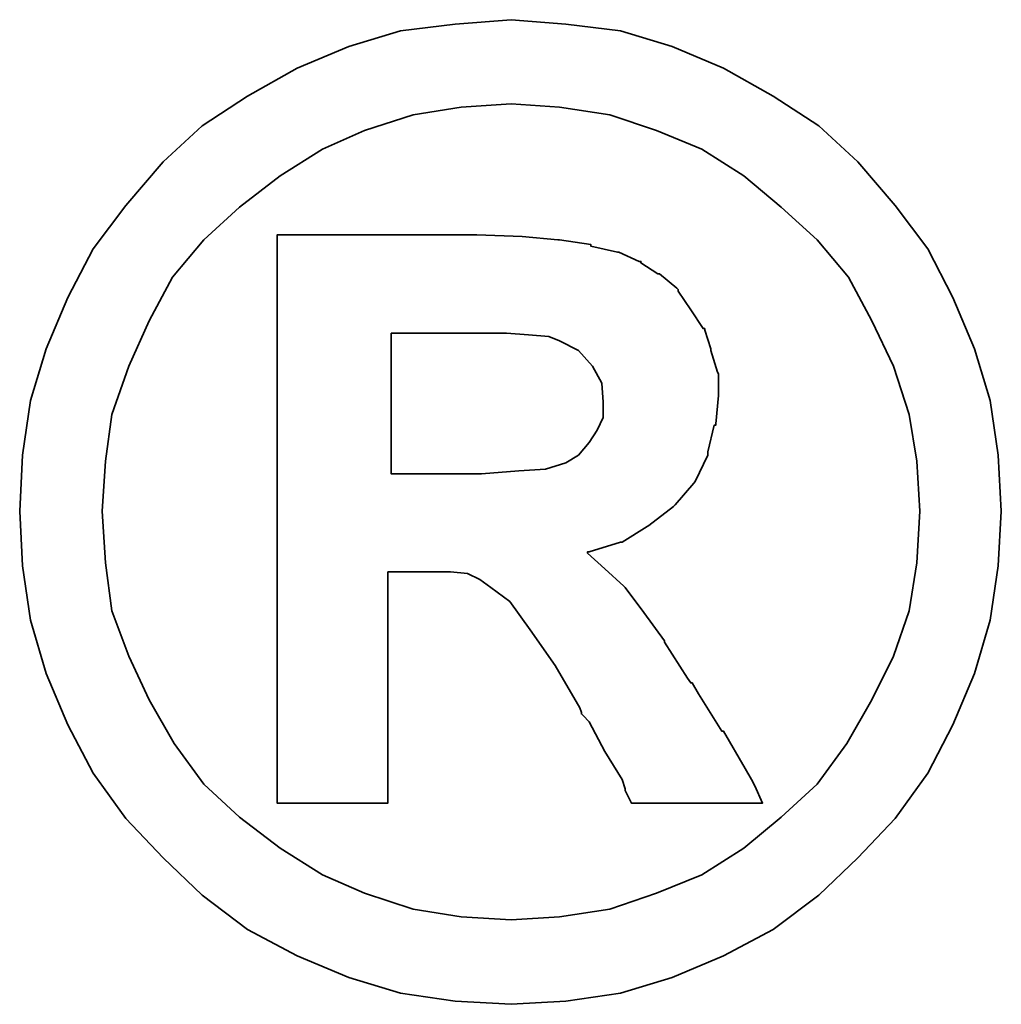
# Model space of a CAD drawing. Header units: inches. Extents: x 3 to 3407, y -1160 to 533.
# Tile 46 of 48: x 505.38 to 508.92, y 364.94 to 368.49. Entities that reach past the tile are written whole.
import ezdxf

# ---------------------------------------------------------------- set-up
doc = ezdxf.new("R2010")
doc.units = ezdxf.units.IN
doc.layers.add('DIM', color=4, linetype='Continuous')
doc.layers.add('layer 1', color=7, linetype='Continuous')

# ---------------------------------------------------------------- blocks, each defined once
blk = doc.blocks.new('TBI MOTION logo(完整正式版)')
at = {"layer": 'layer 1', "color": 22, "lineweight": 35}
for points, knots in [([(81.20634, 4.98624), (81.20634, 4.98624), (81.18649, 5.32862), (81.18649, 5.32862), (81.18649, 5.32862), (81.18649, 5.32862), (81.13886, 5.66206), (81.13886, 5.66206), (81.13886, 5.66206), (81.13886, 5.66206), (81.04359, 5.97764), (81.04359, 5.97764), (81.04359, 5.97764), (81.04359, 5.97764), (80.91061, 6.29124), (80.91061, 6.29124), (80.91061, 6.29124), (80.91061, 6.29124), (80.75778, 6.58697), (80.75778, 6.58697), (80.75778, 6.58697), (80.75778, 6.58697), (80.5593, 6.85294), (80.5593, 6.85294), (80.5593, 6.85294), (80.5593, 6.85294), (80.33105, 7.1189), (80.33105, 7.1189), (80.33105, 7.1189), (80.33105, 7.1189), (80.09287, 7.33921), (80.09287, 7.33921), (80.09287, 7.33921), (80.09287, 7.33921), (79.815, 7.51982), (79.815, 7.51982), (79.815, 7.51982), (79.815, 7.51982), (79.51133, 7.69051), (79.51133, 7.69051), (79.51133, 7.69051), (79.51133, 7.69051), (79.19773, 7.8235), (79.19773, 7.8235), (79.19773, 7.8235), (79.19773, 7.8235), (78.88215, 7.91877), (78.88215, 7.91877), (78.88215, 7.91877), (78.88215, 7.91877), (78.54871, 7.95846), (78.54871, 7.95846), (78.54871, 7.95846), (78.54871, 7.95846), (78.21526, 7.98625), (78.21526, 7.98625), (78.21526, 7.98625), (78.21526, 7.98625), (77.87388, 7.95846), (77.87388, 7.95846), (77.87388, 7.95846), (77.87388, 7.95846), (77.54044, 7.91877), (77.54044, 7.91877), (77.54044, 7.91877), (77.54044, 7.91877), (77.22485, 7.8235), (77.22485, 7.8235), (77.22485, 7.8235), (77.22485, 7.8235), (76.91027, 7.69051), (76.91027, 7.69051), (76.91027, 7.69051), (76.91027, 7.69051), (76.6056, 7.51982), (76.6056, 7.51982), (76.6056, 7.51982), (76.6056, 7.51982), (76.32972, 7.33921), (76.32972, 7.33921), (76.32972, 7.33921), (76.32972, 7.33921), (76.09154, 7.1189), (76.09154, 7.1189), (76.09154, 7.1189), (76.09154, 7.1189), (75.86329, 6.85294), (75.86329, 6.85294), (75.86329, 6.85294), (75.86329, 6.85294), (75.66382, 6.58697), (75.66382, 6.58697), (75.66382, 6.58697), (75.66382, 6.58697), (75.51099, 6.29124), (75.51099, 6.29124), (75.51099, 6.29124), (75.51099, 6.29124), (75.37702, 5.97764), (75.37702, 5.97764), (75.37702, 5.97764), (75.37702, 5.97764), (75.28175, 5.66206), (75.28175, 5.66206), (75.28175, 5.66206), (75.28175, 5.66206), (75.23411, 5.32862), (75.23411, 5.32862), (75.23411, 5.32862), (75.23411, 5.32862), (75.21625, 4.98624), (75.21625, 4.98624), (75.21625, 4.98624), (75.21625, 4.98624), (75.23411, 4.6528), (75.23411, 4.6528), (75.23411, 4.6528), (75.23411, 4.6528), (75.28175, 4.32035), (75.28175, 4.32035), (75.28175, 4.32035), (75.28175, 4.32035), (75.37702, 3.99583), (75.37702, 3.99583), (75.37702, 3.99583), (75.37702, 3.99583), (75.51099, 3.68224), (75.51099, 3.68224), (75.51099, 3.68224), (75.51099, 3.68224), (75.66382, 3.38749), (75.66382, 3.38749), (75.66382, 3.38749), (75.66382, 3.38749), (75.86329, 3.10963), (75.86329, 3.10963), (75.86329, 3.10963), (75.86329, 3.10963), (76.09154, 2.87145), (76.09154, 2.87145), (76.09154, 2.87145), (76.09154, 2.87145), (76.32972, 2.6432), (76.32972, 2.6432), (76.32972, 2.6432), (76.32972, 2.6432), (76.6056, 2.43381), (76.6056, 2.43381), (76.6056, 2.43381), (76.6056, 2.43381), (76.91027, 2.27205), (76.91027, 2.27205), (76.91027, 2.27205), (76.91027, 2.27205), (77.22485, 2.13906), (77.22485, 2.13906), (77.22485, 2.13906), (77.22485, 2.13906), (77.54044, 2.0438), (77.54044, 2.0438), (77.54044, 2.0438), (77.54044, 2.0438), (77.87388, 1.99616), (77.87388, 1.99616), (77.87388, 1.99616), (77.87388, 1.99616), (78.21526, 1.97631), (78.21526, 1.97631), (78.21526, 1.97631), (78.21526, 1.97631), (78.54871, 1.99616), (78.54871, 1.99616), (78.54871, 1.99616), (78.54871, 1.99616), (78.88215, 2.0438), (78.88215, 2.0438), (78.88215, 2.0438), (78.88215, 2.0438), (79.19773, 2.13906), (79.19773, 2.13906), (79.19773, 2.13906), (79.19773, 2.13906), (79.51133, 2.27205), (79.51133, 2.27205), (79.51133, 2.27205), (79.51133, 2.27205), (79.815, 2.43381), (79.815, 2.43381), (79.815, 2.43381), (79.815, 2.43381), (80.09287, 2.6432), (80.09287, 2.6432), (80.09287, 2.6432), (80.09287, 2.6432), (80.33105, 2.87145), (80.33105, 2.87145), (80.33105, 2.87145), (80.33105, 2.87145), (80.5593, 3.10963), (80.5593, 3.10963), (80.5593, 3.10963), (80.5593, 3.10963), (80.75778, 3.38749), (80.75778, 3.38749), (80.75778, 3.38749), (80.75778, 3.38749), (80.91061, 3.68224), (80.91061, 3.68224), (80.91061, 3.68224), (80.91061, 3.68224), (81.04359, 3.99583), (81.04359, 3.99583), (81.04359, 3.99583), (81.04359, 3.99583), (81.13886, 4.32035), (81.13886, 4.32035), (81.13886, 4.32035), (81.13886, 4.32035), (81.18649, 4.6528), (81.18649, 4.6528), (81.18649, 4.6528), (81.18649, 4.6528), (81.20634, 4.98624), (81.20634, 4.98624)], [0, 0, 0, 0, 0.0178571, 0.0178571, 0.0178571, 0.0178571, 0.0357143, 0.0357143, 0.0357143, 0.0357143, 0.0535714, 0.0535714, 0.0535714, 0.0535714, 0.0714286, 0.0714286, 0.0714286, 0.0714286, 0.0892857, 0.0892857, 0.0892857, 0.0892857, 0.1071429, 0.1071429, 0.1071429, 0.1071429, 0.125, 0.125, 0.125, 0.125, 0.1428571, 0.1428571, 0.1428571, 0.1428571, 0.1607143, 0.1607143, 0.1607143, 0.1607143, 0.1785714, 0.1785714, 0.1785714, 0.1785714, 0.1964286, 0.1964286, 0.1964286, 0.1964286, 0.2142857, 0.2142857, 0.2142857, 0.2142857, 0.2321429, 0.2321429, 0.2321429, 0.2321429, 0.25, 0.25, 0.25, 0.25, 0.2678571, 0.2678571, 0.2678571, 0.2678571, 0.2857143, 0.2857143, 0.2857143, 0.2857143, 0.3035714, 0.3035714, 0.3035714, 0.3035714, 0.3214286, 0.3214286, 0.3214286, 0.3214286, 0.3392857, 0.3392857, 0.3392857, 0.3392857, 0.3571429, 0.3571429, 0.3571429, 0.3571429, 0.375, 0.375, 0.375, 0.375, 0.3928571, 0.3928571, 0.3928571, 0.3928571, 0.4107143, 0.4107143, 0.4107143, 0.4107143, 0.4285714, 0.4285714, 0.4285714, 0.4285714, 0.4464286, 0.4464286, 0.4464286, 0.4464286, 0.4642857, 0.4642857, 0.4642857, 0.4642857, 0.4821429, 0.4821429, 0.4821429, 0.4821429, 0.5, 0.5, 0.5, 0.5, 0.5178571, 0.5178571, 0.5178571, 0.5178571, 0.5357143, 0.5357143, 0.5357143, 0.5357143, 0.5535714, 0.5535714, 0.5535714, 0.5535714, 0.5714286, 0.5714286, 0.5714286, 0.5714286, 0.5892857, 0.5892857, 0.5892857, 0.5892857, 0.6071429, 0.6071429, 0.6071429, 0.6071429, 0.625, 0.625, 0.625, 0.625, 0.6428571, 0.6428571, 0.6428571, 0.6428571, 0.6607143, 0.6607143, 0.6607143, 0.6607143, 0.6785714, 0.6785714, 0.6785714, 0.6785714, 0.6964286, 0.6964286, 0.6964286, 0.6964286, 0.7142857, 0.7142857, 0.7142857, 0.7142857, 0.7321429, 0.7321429, 0.7321429, 0.7321429, 0.75, 0.75, 0.75, 0.75, 0.7678571, 0.7678571, 0.7678571, 0.7678571, 0.7857143, 0.7857143, 0.7857143, 0.7857143, 0.8035714, 0.8035714, 0.8035714, 0.8035714, 0.8214286, 0.8214286, 0.8214286, 0.8214286, 0.8392857, 0.8392857, 0.8392857, 0.8392857, 0.8571429, 0.8571429, 0.8571429, 0.8571429, 0.875, 0.875, 0.875, 0.875, 0.8928571, 0.8928571, 0.8928571, 0.8928571, 0.9107143, 0.9107143, 0.9107143, 0.9107143, 0.9285714, 0.9285714, 0.9285714, 0.9285714, 0.9464286, 0.9464286, 0.9464286, 0.9464286, 0.9642857, 0.9642857, 0.9642857, 0.9642857, 0.9821429, 0.9821429, 0.9821429, 0.9821429, 1, 1, 1, 1]), ([(80.71014, 4.98624), (80.71014, 4.98624), (80.69129, 5.29091), (80.69129, 5.29091), (80.69129, 5.29091), (80.69129, 5.29091), (80.64464, 5.57672), (80.64464, 5.57672), (80.64464, 5.57672), (80.64464, 5.57672), (80.54937, 5.87245), (80.54937, 5.87245), (80.54937, 5.87245), (80.54937, 5.87245), (80.41639, 6.14833), (80.41639, 6.14833), (80.41639, 6.14833), (80.41639, 6.14833), (80.27349, 6.41429), (80.27349, 6.41429), (80.27349, 6.41429), (80.27349, 6.41429), (80.08295, 6.64255), (80.08295, 6.64255), (80.08295, 6.64255), (80.08295, 6.64255), (79.86264, 6.84301), (79.86264, 6.84301), (79.86264, 6.84301), (79.86264, 6.84301), (79.63439, 7.03355), (79.63439, 7.03355), (79.63439, 7.03355), (79.63439, 7.03355), (79.37835, 7.1963), (79.37835, 7.1963), (79.37835, 7.1963), (79.37835, 7.1963), (79.10246, 7.30944), (79.10246, 7.30944), (79.10246, 7.30944), (79.10246, 7.30944), (78.81665, 7.40471), (78.81665, 7.40471), (78.81665, 7.40471), (78.81665, 7.40471), (78.511, 7.45234), (78.511, 7.45234), (78.511, 7.45234), (78.511, 7.45234), (78.21526, 7.47219), (78.21526, 7.47219), (78.21526, 7.47219), (78.21526, 7.47219), (77.9106, 7.45234), (77.9106, 7.45234), (77.9106, 7.45234), (77.9106, 7.45234), (77.61685, 7.40471), (77.61685, 7.40471), (77.61685, 7.40471), (77.61685, 7.40471), (77.32012, 7.30944), (77.32012, 7.30944), (77.32012, 7.30944), (77.32012, 7.30944), (77.06309, 7.1963), (77.06309, 7.1963), (77.06309, 7.1963), (77.06309, 7.1963), (76.80606, 7.03355), (76.80606, 7.03355), (76.80606, 7.03355), (76.80606, 7.03355), (76.55797, 6.84301), (76.55797, 6.84301), (76.55797, 6.84301), (76.55797, 6.84301), (76.34063, 6.64255), (76.34063, 6.64255), (76.34063, 6.64255), (76.34063, 6.64255), (76.1491, 6.41429), (76.1491, 6.41429), (76.1491, 6.41429), (76.1491, 6.41429), (76.0062, 6.14833), (76.0062, 6.14833), (76.0062, 6.14833), (76.0062, 6.14833), (75.88314, 5.87245), (75.88314, 5.87245), (75.88314, 5.87245), (75.88314, 5.87245), (75.77794, 5.57672), (75.77794, 5.57672), (75.77794, 5.57672), (75.77794, 5.57672), (75.73924, 5.29091), (75.73924, 5.29091), (75.73924, 5.29091), (75.73924, 5.29091), (75.72039, 4.98624), (75.72039, 4.98624), (75.72039, 4.98624), (75.72039, 4.98624), (75.73924, 4.67165), (75.73924, 4.67165), (75.73924, 4.67165), (75.73924, 4.67165), (75.77794, 4.37791), (75.77794, 4.37791), (75.77794, 4.37791), (75.77794, 4.37791), (75.88314, 4.10102), (75.88314, 4.10102), (75.88314, 4.10102), (75.88314, 4.10102), (76.0062, 3.83407), (76.0062, 3.83407), (76.0062, 3.83407), (76.0062, 3.83407), (76.15902, 3.56811), (76.15902, 3.56811), (76.15902, 3.56811), (76.15902, 3.56811), (76.34063, 3.32001), (76.34063, 3.32001), (76.34063, 3.32001), (76.34063, 3.32001), (76.55797, 3.11955), (76.55797, 3.11955), (76.55797, 3.11955), (76.55797, 3.11955), (76.80606, 2.92901), (76.80606, 2.92901), (76.80606, 2.92901), (76.80606, 2.92901), (77.06309, 2.76725), (77.06309, 2.76725), (77.06309, 2.76725), (77.06309, 2.76725), (77.32012, 2.65412), (77.32012, 2.65412), (77.32012, 2.65412), (77.32012, 2.65412), (77.61685, 2.55786), (77.61685, 2.55786), (77.61685, 2.55786), (77.61685, 2.55786), (77.9106, 2.51022), (77.9106, 2.51022), (77.9106, 2.51022), (77.9106, 2.51022), (78.21526, 2.49137), (78.21526, 2.49137), (78.21526, 2.49137), (78.21526, 2.49137), (78.511, 2.51022), (78.511, 2.51022), (78.511, 2.51022), (78.511, 2.51022), (78.81665, 2.55786), (78.81665, 2.55786), (78.81665, 2.55786), (78.81665, 2.55786), (79.10246, 2.65412), (79.10246, 2.65412), (79.10246, 2.65412), (79.10246, 2.65412), (79.37835, 2.76725), (79.37835, 2.76725), (79.37835, 2.76725), (79.37835, 2.76725), (79.63439, 2.92901), (79.63439, 2.92901), (79.63439, 2.92901), (79.63439, 2.92901), (79.86264, 3.11955), (79.86264, 3.11955), (79.86264, 3.11955), (79.86264, 3.11955), (80.08295, 3.32001), (80.08295, 3.32001), (80.08295, 3.32001), (80.08295, 3.32001), (80.26356, 3.56811), (80.26356, 3.56811), (80.26356, 3.56811), (80.26356, 3.56811), (80.41639, 3.83407), (80.41639, 3.83407), (80.41639, 3.83407), (80.41639, 3.83407), (80.54937, 4.10102), (80.54937, 4.10102), (80.54937, 4.10102), (80.54937, 4.10102), (80.64464, 4.37791), (80.64464, 4.37791), (80.64464, 4.37791), (80.64464, 4.37791), (80.69129, 4.67165), (80.69129, 4.67165), (80.69129, 4.67165), (80.69129, 4.67165), (80.71014, 4.98624), (80.71014, 4.98624)], [0, 0, 0, 0, 0.0192308, 0.0192308, 0.0192308, 0.0192308, 0.0384615, 0.0384615, 0.0384615, 0.0384615, 0.0576923, 0.0576923, 0.0576923, 0.0576923, 0.0769231, 0.0769231, 0.0769231, 0.0769231, 0.0961538, 0.0961538, 0.0961538, 0.0961538, 0.1153846, 0.1153846, 0.1153846, 0.1153846, 0.1346154, 0.1346154, 0.1346154, 0.1346154, 0.1538462, 0.1538462, 0.1538462, 0.1538462, 0.1730769, 0.1730769, 0.1730769, 0.1730769, 0.1923077, 0.1923077, 0.1923077, 0.1923077, 0.2115385, 0.2115385, 0.2115385, 0.2115385, 0.2307692, 0.2307692, 0.2307692, 0.2307692, 0.25, 0.25, 0.25, 0.25, 0.2692308, 0.2692308, 0.2692308, 0.2692308, 0.2884615, 0.2884615, 0.2884615, 0.2884615, 0.3076923, 0.3076923, 0.3076923, 0.3076923, 0.3269231, 0.3269231, 0.3269231, 0.3269231, 0.3461538, 0.3461538, 0.3461538, 0.3461538, 0.3653846, 0.3653846, 0.3653846, 0.3653846, 0.3846154, 0.3846154, 0.3846154, 0.3846154, 0.4038462, 0.4038462, 0.4038462, 0.4038462, 0.4230769, 0.4230769, 0.4230769, 0.4230769, 0.4423077, 0.4423077, 0.4423077, 0.4423077, 0.4615385, 0.4615385, 0.4615385, 0.4615385, 0.4807692, 0.4807692, 0.4807692, 0.4807692, 0.5, 0.5, 0.5, 0.5, 0.5192308, 0.5192308, 0.5192308, 0.5192308, 0.5384615, 0.5384615, 0.5384615, 0.5384615, 0.5576923, 0.5576923, 0.5576923, 0.5576923, 0.5769231, 0.5769231, 0.5769231, 0.5769231, 0.5961538, 0.5961538, 0.5961538, 0.5961538, 0.6153846, 0.6153846, 0.6153846, 0.6153846, 0.6346154, 0.6346154, 0.6346154, 0.6346154, 0.6538462, 0.6538462, 0.6538462, 0.6538462, 0.6730769, 0.6730769, 0.6730769, 0.6730769, 0.6923077, 0.6923077, 0.6923077, 0.6923077, 0.7115385, 0.7115385, 0.7115385, 0.7115385, 0.7307692, 0.7307692, 0.7307692, 0.7307692, 0.75, 0.75, 0.75, 0.75, 0.7692308, 0.7692308, 0.7692308, 0.7692308, 0.7884615, 0.7884615, 0.7884615, 0.7884615, 0.8076923, 0.8076923, 0.8076923, 0.8076923, 0.8269231, 0.8269231, 0.8269231, 0.8269231, 0.8461538, 0.8461538, 0.8461538, 0.8461538, 0.8653846, 0.8653846, 0.8653846, 0.8653846, 0.8846154, 0.8846154, 0.8846154, 0.8846154, 0.9038462, 0.9038462, 0.9038462, 0.9038462, 0.9230769, 0.9230769, 0.9230769, 0.9230769, 0.9423077, 0.9423077, 0.9423077, 0.9423077, 0.9615385, 0.9615385, 0.9615385, 0.9615385, 0.9807692, 0.9807692, 0.9807692, 0.9807692, 1, 1, 1, 1]), ([(76.78721, 3.2823), (76.78721, 3.2823), (76.78721, 3.32001), (76.78721, 3.32001), (76.78721, 3.32001), (76.78721, 3.32001), (76.78721, 3.42422), (76.78721, 3.42422), (76.78721, 3.42422), (76.78721, 3.42422), (76.78721, 3.59689), (76.78721, 3.59689), (76.78721, 3.59689), (76.78721, 3.59689), (76.78721, 3.80529), (76.78721, 3.80529), (76.78721, 3.80529), (76.78721, 3.80529), (76.78721, 4.0524), (76.78721, 4.0524), (76.78721, 4.0524), (76.78721, 4.0524), (76.78721, 4.32035), (76.78721, 4.32035), (76.78721, 4.32035), (76.78721, 4.32035), (76.78721, 4.92868), (76.78721, 4.92868), (76.78721, 4.92868), (76.78721, 4.92868), (76.78721, 5.53801), (76.78721, 5.53801), (76.78721, 5.53801), (76.78721, 5.53801), (76.78721, 5.82482), (76.78721, 5.82482), (76.78721, 5.82482), (76.78721, 5.82482), (76.78721, 6.07291), (76.78721, 6.07291), (76.78721, 6.07291), (76.78721, 6.07291), (76.78721, 6.30017), (76.78721, 6.30017), (76.78721, 6.30017), (76.78721, 6.30017), (76.78721, 6.45399), (76.78721, 6.45399), (76.78721, 6.45399), (76.78721, 6.45399), (76.78721, 6.5572), (76.78721, 6.5572), (76.78721, 6.5572), (76.78721, 6.5572), (76.78721, 6.59689), (76.78721, 6.59689), (76.78721, 6.59689), (76.78721, 6.59689), (76.78721, 6.67232), (76.78721, 6.67232), (76.78721, 6.67232), (76.78721, 6.67232), (76.8537, 6.67232), (76.8537, 6.67232), (76.8537, 6.67232), (76.8537, 6.67232), (76.87355, 6.67232), (76.87355, 6.67232), (76.87355, 6.67232), (76.87355, 6.67232), (76.91027, 6.67232), (76.91027, 6.67232), (76.91027, 6.67232), (76.91027, 6.67232), (77.04424, 6.67232), (77.04424, 6.67232), (77.04424, 6.67232), (77.04424, 6.67232), (77.22485, 6.67232), (77.22485, 6.67232), (77.22485, 6.67232), (77.22485, 6.67232), (77.43524, 6.67232), (77.43524, 6.67232), (77.43524, 6.67232), (77.43524, 6.67232), (77.65357, 6.67232), (77.65357, 6.67232), (77.65357, 6.67232), (77.65357, 6.67232), (77.82625, 6.67232), (77.82625, 6.67232), (77.82625, 6.67232), (77.82625, 6.67232), (77.94037, 6.67232), (77.94037, 6.67232), (77.94037, 6.67232), (77.94037, 6.67232), (77.97709, 6.67232), (77.97709, 6.67232), (77.97709, 6.67232), (77.97709, 6.67232), (77.99694, 6.67232), (77.99694, 6.67232), (77.99694, 6.67232), (77.99694, 6.67232), (78.00686, 6.67232), (78.00686, 6.67232), (78.00686, 6.67232), (78.00686, 6.67232), (78.28275, 6.6624), (78.28275, 6.6624), (78.28275, 6.6624), (78.28275, 6.6624), (78.50107, 6.64255), (78.50107, 6.64255), (78.50107, 6.64255), (78.50107, 6.64255), (78.511, 6.64255), (78.511, 6.64255), (78.511, 6.64255), (78.511, 6.64255), (78.70154, 6.61476), (78.70154, 6.61476), (78.70154, 6.61476), (78.70154, 6.61476), (78.70154, 6.60483), (78.70154, 6.60483), (78.70154, 6.60483), (78.70154, 6.60483), (78.86429, 6.56713), (78.86429, 6.56713), (78.86429, 6.56713), (78.86429, 6.56713), (78.87223, 6.56713), (78.87223, 6.56713), (78.87223, 6.56713), (78.87223, 6.56713), (78.99727, 6.51056), (78.99727, 6.51056), (78.99727, 6.51056), (78.99727, 6.51056), (79.00719, 6.51056), (79.00719, 6.51056), (79.00719, 6.51056), (79.00719, 6.51056), (79.00719, 6.50162), (79.00719, 6.50162), (79.00719, 6.50162), (79.00719, 6.50162), (79.1104, 6.43415), (79.1104, 6.43415), (79.1104, 6.43415), (79.1104, 6.43415), (79.12132, 6.43415), (79.12132, 6.43415), (79.12132, 6.43415), (79.12132, 6.43415), (79.22552, 6.34781), (79.22552, 6.34781), (79.22552, 6.34781), (79.22552, 6.34781), (79.23544, 6.33888), (79.23544, 6.33888), (79.23544, 6.33888), (79.23544, 6.33888), (79.23544, 6.32895), (79.23544, 6.32895), (79.23544, 6.32895), (79.23544, 6.32895), (79.31087, 6.21483), (79.31087, 6.21483), (79.31087, 6.21483), (79.31087, 6.21483), (79.38629, 6.1007), (79.38629, 6.1007), (79.38629, 6.1007), (79.38629, 6.1007), (79.3972, 6.1007), (79.3972, 6.1007), (79.3972, 6.1007), (79.3972, 6.1007), (79.3972, 6.09078), (79.3972, 6.09078), (79.3972, 6.09078), (79.3972, 6.09078), (79.43392, 5.97764), (79.43392, 5.97764), (79.43392, 5.97764), (79.43392, 5.97764), (79.43392, 5.96772), (79.43392, 5.96772), (79.43392, 5.96772), (79.43392, 5.96772), (79.47362, 5.83474), (79.47362, 5.83474), (79.47362, 5.83474), (79.47362, 5.83474), (79.48156, 5.82482), (79.48156, 5.82482), (79.48156, 5.82482), (79.48156, 5.82482), (79.48156, 5.69977), (79.48156, 5.69977), (79.48156, 5.69977), (79.48156, 5.69977), (79.48156, 5.69183), (79.48156, 5.69183), (79.48156, 5.69183), (79.48156, 5.69183), (79.4637, 5.51915), (79.4637, 5.51915), (79.4637, 5.51915), (79.4637, 5.51915), (79.4637, 5.51122), (79.4637, 5.51122), (79.4637, 5.51122), (79.4637, 5.51122), (79.45377, 5.51122), (79.45377, 5.51122), (79.45377, 5.51122), (79.45377, 5.51122), (79.41507, 5.34847), (79.41507, 5.34847), (79.41507, 5.34847), (79.41507, 5.34847), (79.41507, 5.33854), (79.41507, 5.33854), (79.41507, 5.33854), (79.41507, 5.33854), (79.41507, 5.32862), (79.41507, 5.32862), (79.41507, 5.32862), (79.41507, 5.32862), (79.33865, 5.16785), (79.33865, 5.16785), (79.33865, 5.16785), (79.33865, 5.16785), (79.33071, 5.15693), (79.33071, 5.15693), (79.33071, 5.15693), (79.33071, 5.15693), (79.2156, 5.02495), (79.2156, 5.02495), (79.2156, 5.02495), (79.2156, 5.02495), (79.20567, 5.01502), (79.20567, 5.01502), (79.20567, 5.01502), (79.20567, 5.01502), (79.05483, 4.89991), (79.05483, 4.89991), (79.05483, 4.89991), (79.05483, 4.89991), (79.04491, 4.89197), (79.04491, 4.89197), (79.04491, 4.89197), (79.04491, 4.89197), (78.89208, 4.7967), (78.89208, 4.7967), (78.89208, 4.7967), (78.89208, 4.7967), (78.88215, 4.7967), (78.88215, 4.7967), (78.88215, 4.7967), (78.88215, 4.7967), (78.69161, 4.73913), (78.69161, 4.73913), (78.69161, 4.73913), (78.69161, 4.73913), (78.68169, 4.73913), (78.68169, 4.73913), (78.68169, 4.73913), (78.68169, 4.73913), (78.68169, 4.72921), (78.68169, 4.72921), (78.68169, 4.72921), (78.68169, 4.72921), (78.78688, 4.63394), (78.78688, 4.63394), (78.78688, 4.63394), (78.78688, 4.63394), (78.902, 4.52875), (78.902, 4.52875), (78.902, 4.52875), (78.902, 4.52875), (78.91093, 4.52081), (78.91093, 4.52081), (78.91093, 4.52081), (78.91093, 4.52081), (79.02506, 4.36798), (79.02506, 4.36798), (79.02506, 4.36798), (79.02506, 4.36798), (79.1501, 4.1953), (79.1501, 4.1953), (79.1501, 4.1953), (79.1501, 4.1953), (79.1501, 4.18736), (79.1501, 4.18736), (79.1501, 4.18736), (79.1501, 4.18736), (79.29201, 3.96705), (79.29201, 3.96705), (79.29201, 3.96705), (79.29201, 3.96705), (79.31087, 3.93828), (79.31087, 3.93828), (79.31087, 3.93828), (79.31087, 3.93828), (79.32079, 3.93828), (79.32079, 3.93828), (79.32079, 3.93828), (79.32079, 3.93828), (79.3585, 3.87178), (79.3585, 3.87178), (79.3585, 3.87178), (79.3585, 3.87178), (79.50141, 3.64353), (79.50141, 3.64353), (79.50141, 3.64353), (79.50141, 3.64353), (79.51133, 3.64353), (79.51133, 3.64353), (79.51133, 3.64353), (79.51133, 3.64353), (79.64431, 3.41528), (79.64431, 3.41528), (79.64431, 3.41528), (79.64431, 3.41528), (79.68202, 3.3478), (79.68202, 3.3478), (79.68202, 3.3478), (79.68202, 3.3478), (79.70187, 3.31009), (79.70187, 3.31009), (79.70187, 3.31009), (79.70187, 3.31009), (79.7495, 3.2049), (79.7495, 3.2049), (79.7495, 3.2049), (79.7495, 3.2049), (79.64431, 3.2049), (79.64431, 3.2049), (79.64431, 3.2049), (79.64431, 3.2049), (79.62546, 3.2049), (79.62546, 3.2049), (79.62546, 3.2049), (79.62546, 3.2049), (79.53912, 3.2049), (79.53912, 3.2049), (79.53912, 3.2049), (79.53912, 3.2049), (79.31087, 3.2049), (79.31087, 3.2049), (79.31087, 3.2049), (79.31087, 3.2049), (79.08262, 3.2049), (79.08262, 3.2049), (79.08262, 3.2049), (79.08262, 3.2049), (79.00719, 3.2049), (79.00719, 3.2049), (79.00719, 3.2049), (79.00719, 3.2049), (78.98735, 3.2049), (78.98735, 3.2049), (78.98735, 3.2049), (78.98735, 3.2049), (78.94964, 3.2049), (78.94964, 3.2049), (78.94964, 3.2049), (78.94964, 3.2049), (78.92979, 3.24459), (78.92979, 3.24459), (78.92979, 3.24459), (78.92979, 3.24459), (78.91093, 3.2823), (78.91093, 3.2823), (78.91093, 3.2823), (78.91093, 3.2823), (78.91093, 3.29223), (78.91093, 3.29223), (78.91093, 3.29223), (78.91093, 3.29223), (78.89208, 3.3478), (78.89208, 3.3478), (78.89208, 3.3478), (78.89208, 3.3478), (78.78688, 3.52048), (78.78688, 3.52048), (78.78688, 3.52048), (78.78688, 3.52048), (78.69161, 3.7001), (78.69161, 3.7001), (78.69161, 3.7001), (78.69161, 3.7001), (78.6539, 3.7388), (78.6539, 3.7388), (78.6539, 3.7388), (78.6539, 3.7388), (78.64398, 3.74873), (78.64398, 3.74873), (78.64398, 3.74873), (78.64398, 3.74873), (78.64398, 3.75766), (78.64398, 3.75766), (78.64398, 3.75766), (78.64398, 3.75766), (78.63405, 3.78644), (78.63405, 3.78644), (78.63405, 3.78644), (78.63405, 3.78644), (78.48321, 4.04347), (78.48321, 4.04347), (78.48321, 4.04347), (78.48321, 4.04347), (78.33038, 4.2618), (78.33038, 4.2618), (78.33038, 4.2618), (78.33038, 4.2618), (78.20732, 4.43447), (78.20732, 4.43447), (78.20732, 4.43447), (78.20732, 4.43447), (78.09221, 4.52081), (78.09221, 4.52081), (78.09221, 4.52081), (78.09221, 4.52081), (78.02472, 4.56845), (78.02472, 4.56845), (78.02472, 4.56845), (78.02472, 4.56845), (77.9493, 4.60616), (77.9493, 4.60616), (77.9493, 4.60616), (77.9493, 4.60616), (77.8451, 4.61608), (77.8451, 4.61608), (77.8451, 4.61608), (77.8451, 4.61608), (77.71113, 4.61608), (77.71113, 4.61608), (77.71113, 4.61608), (77.71113, 4.61608), (77.69128, 4.61608), (77.69128, 4.61608), (77.69128, 4.61608), (77.69128, 4.61608), (77.67342, 4.61608), (77.67342, 4.61608), (77.67342, 4.61608), (77.67342, 4.61608), (77.5583, 4.61608), (77.5583, 4.61608), (77.5583, 4.61608), (77.5583, 4.61608), (77.46303, 4.61608), (77.46303, 4.61608), (77.46303, 4.61608), (77.46303, 4.61608), (77.46303, 4.54761), (77.46303, 4.54761), (77.46303, 4.54761), (77.46303, 4.54761), (77.46303, 4.47318), (77.46303, 4.47318), (77.46303, 4.47318), (77.46303, 4.47318), (77.46303, 4.24294), (77.46303, 4.24294), (77.46303, 4.24294), (77.46303, 4.24294), (77.46303, 3.99583), (77.46303, 3.99583), (77.46303, 3.99583), (77.46303, 3.99583), (77.46303, 3.72888), (77.46303, 3.72888), (77.46303, 3.72888), (77.46303, 3.72888), (77.46303, 3.51055), (77.46303, 3.51055), (77.46303, 3.51055), (77.46303, 3.51055), (77.46303, 3.42422), (77.46303, 3.42422), (77.46303, 3.42422), (77.46303, 3.42422), (77.46303, 3.35773), (77.46303, 3.35773), (77.46303, 3.35773), (77.46303, 3.35773), (77.46303, 3.30017), (77.46303, 3.30017), (77.46303, 3.30017), (77.46303, 3.30017), (77.46303, 3.2823), (77.46303, 3.2823), (77.46303, 3.2823), (77.46303, 3.2823), (77.46303, 3.2049), (77.46303, 3.2049), (77.46303, 3.2049), (77.46303, 3.2049), (77.39753, 3.2049), (77.39753, 3.2049), (77.39753, 3.2049), (77.39753, 3.2049), (77.37768, 3.2049), (77.37768, 3.2049), (77.37768, 3.2049), (77.37768, 3.2049), (77.32012, 3.2049), (77.32012, 3.2049), (77.32012, 3.2049), (77.32012, 3.2049), (77.12165, 3.2049), (77.12165, 3.2049), (77.12165, 3.2049), (77.12165, 3.2049), (76.94897, 3.2049), (76.94897, 3.2049), (76.94897, 3.2049), (76.94897, 3.2049), (76.8924, 3.2049), (76.8924, 3.2049), (76.8924, 3.2049), (76.8924, 3.2049), (76.8537, 3.2049), (76.8537, 3.2049), (76.8537, 3.2049), (76.8537, 3.2049), (76.78721, 3.2049), (76.78721, 3.2049), (76.78721, 3.2049), (76.78721, 3.2049), (76.78721, 3.2823), (76.78721, 3.2823)], [0, 0, 0, 0, 0.0074074, 0.0074074, 0.0074074, 0.0074074, 0.0148148, 0.0148148, 0.0148148, 0.0148148, 0.0222222, 0.0222222, 0.0222222, 0.0222222, 0.0296296, 0.0296296, 0.0296296, 0.0296296, 0.037037, 0.037037, 0.037037, 0.037037, 0.0444444, 0.0444444, 0.0444444, 0.0444444, 0.0518519, 0.0518519, 0.0518519, 0.0518519, 0.0592593, 0.0592593, 0.0592593, 0.0592593, 0.0666667, 0.0666667, 0.0666667, 0.0666667, 0.0740741, 0.0740741, 0.0740741, 0.0740741, 0.0814815, 0.0814815, 0.0814815, 0.0814815, 0.0888889, 0.0888889, 0.0888889, 0.0888889, 0.0962963, 0.0962963, 0.0962963, 0.0962963, 0.1037037, 0.1037037, 0.1037037, 0.1037037, 0.1111111, 0.1111111, 0.1111111, 0.1111111, 0.1185185, 0.1185185, 0.1185185, 0.1185185, 0.1259259, 0.1259259, 0.1259259, 0.1259259, 0.1333333, 0.1333333, 0.1333333, 0.1333333, 0.1407407, 0.1407407, 0.1407407, 0.1407407, 0.1481481, 0.1481481, 0.1481481, 0.1481481, 0.1555556, 0.1555556, 0.1555556, 0.1555556, 0.162963, 0.162963, 0.162963, 0.162963, 0.1703704, 0.1703704, 0.1703704, 0.1703704, 0.1777778, 0.1777778, 0.1777778, 0.1777778, 0.1851852, 0.1851852, 0.1851852, 0.1851852, 0.1925926, 0.1925926, 0.1925926, 0.1925926, 0.2, 0.2, 0.2, 0.2, 0.2074074, 0.2074074, 0.2074074, 0.2074074, 0.2148148, 0.2148148, 0.2148148, 0.2148148, 0.2222222, 0.2222222, 0.2222222, 0.2222222, 0.2296296, 0.2296296, 0.2296296, 0.2296296, 0.237037, 0.237037, 0.237037, 0.237037, 0.2444444, 0.2444444, 0.2444444, 0.2444444, 0.2518519, 0.2518519, 0.2518519, 0.2518519, 0.2592593, 0.2592593, 0.2592593, 0.2592593, 0.2666667, 0.2666667, 0.2666667, 0.2666667, 0.2740741, 0.2740741, 0.2740741, 0.2740741, 0.2814815, 0.2814815, 0.2814815, 0.2814815, 0.2888889, 0.2888889, 0.2888889, 0.2888889, 0.2962963, 0.2962963, 0.2962963, 0.2962963, 0.3037037, 0.3037037, 0.3037037, 0.3037037, 0.3111111, 0.3111111, 0.3111111, 0.3111111, 0.3185185, 0.3185185, 0.3185185, 0.3185185, 0.3259259, 0.3259259, 0.3259259, 0.3259259, 0.3333333, 0.3333333, 0.3333333, 0.3333333, 0.3407407, 0.3407407, 0.3407407, 0.3407407, 0.3481481, 0.3481481, 0.3481481, 0.3481481, 0.3555556, 0.3555556, 0.3555556, 0.3555556, 0.362963, 0.362963, 0.362963, 0.362963, 0.3703704, 0.3703704, 0.3703704, 0.3703704, 0.3777778, 0.3777778, 0.3777778, 0.3777778, 0.3851852, 0.3851852, 0.3851852, 0.3851852, 0.3925926, 0.3925926, 0.3925926, 0.3925926, 0.4, 0.4, 0.4, 0.4, 0.4074074, 0.4074074, 0.4074074, 0.4074074, 0.4148148, 0.4148148, 0.4148148, 0.4148148, 0.4222222, 0.4222222, 0.4222222, 0.4222222, 0.4296296, 0.4296296, 0.4296296, 0.4296296, 0.437037, 0.437037, 0.437037, 0.437037, 0.4444444, 0.4444444, 0.4444444, 0.4444444, 0.4518519, 0.4518519, 0.4518519, 0.4518519, 0.4592593, 0.4592593, 0.4592593, 0.4592593, 0.4666667, 0.4666667, 0.4666667, 0.4666667, 0.4740741, 0.4740741, 0.4740741, 0.4740741, 0.4814815, 0.4814815, 0.4814815, 0.4814815, 0.4888889, 0.4888889, 0.4888889, 0.4888889, 0.4962963, 0.4962963, 0.4962963, 0.4962963, 0.5037037, 0.5037037, 0.5037037, 0.5037037, 0.5111111, 0.5111111, 0.5111111, 0.5111111, 0.5185185, 0.5185185, 0.5185185, 0.5185185, 0.5259259, 0.5259259, 0.5259259, 0.5259259, 0.5333333, 0.5333333, 0.5333333, 0.5333333, 0.5407407, 0.5407407, 0.5407407, 0.5407407, 0.5481481, 0.5481481, 0.5481481, 0.5481481, 0.5555556, 0.5555556, 0.5555556, 0.5555556, 0.562963, 0.562963, 0.562963, 0.562963, 0.5703704, 0.5703704, 0.5703704, 0.5703704, 0.5777778, 0.5777778, 0.5777778, 0.5777778, 0.5851852, 0.5851852, 0.5851852, 0.5851852, 0.5925926, 0.5925926, 0.5925926, 0.5925926, 0.6, 0.6, 0.6, 0.6, 0.6074074, 0.6074074, 0.6074074, 0.6074074, 0.6148148, 0.6148148, 0.6148148, 0.6148148, 0.6222222, 0.6222222, 0.6222222, 0.6222222, 0.6296296, 0.6296296, 0.6296296, 0.6296296, 0.637037, 0.637037, 0.637037, 0.637037, 0.6444444, 0.6444444, 0.6444444, 0.6444444, 0.6518519, 0.6518519, 0.6518519, 0.6518519, 0.6592593, 0.6592593, 0.6592593, 0.6592593, 0.6666667, 0.6666667, 0.6666667, 0.6666667, 0.6740741, 0.6740741, 0.6740741, 0.6740741, 0.6814815, 0.6814815, 0.6814815, 0.6814815, 0.6888889, 0.6888889, 0.6888889, 0.6888889, 0.6962963, 0.6962963, 0.6962963, 0.6962963, 0.7037037, 0.7037037, 0.7037037, 0.7037037, 0.7111111, 0.7111111, 0.7111111, 0.7111111, 0.7185185, 0.7185185, 0.7185185, 0.7185185, 0.7259259, 0.7259259, 0.7259259, 0.7259259, 0.7333333, 0.7333333, 0.7333333, 0.7333333, 0.7407407, 0.7407407, 0.7407407, 0.7407407, 0.7481481, 0.7481481, 0.7481481, 0.7481481, 0.7555556, 0.7555556, 0.7555556, 0.7555556, 0.762963, 0.762963, 0.762963, 0.762963, 0.7703704, 0.7703704, 0.7703704, 0.7703704, 0.7777778, 0.7777778, 0.7777778, 0.7777778, 0.7851852, 0.7851852, 0.7851852, 0.7851852, 0.7925926, 0.7925926, 0.7925926, 0.7925926, 0.8, 0.8, 0.8, 0.8, 0.8074074, 0.8074074, 0.8074074, 0.8074074, 0.8148148, 0.8148148, 0.8148148, 0.8148148, 0.8222222, 0.8222222, 0.8222222, 0.8222222, 0.8296296, 0.8296296, 0.8296296, 0.8296296, 0.837037, 0.837037, 0.837037, 0.837037, 0.8444444, 0.8444444, 0.8444444, 0.8444444, 0.8518519, 0.8518519, 0.8518519, 0.8518519, 0.8592593, 0.8592593, 0.8592593, 0.8592593, 0.8666667, 0.8666667, 0.8666667, 0.8666667, 0.8740741, 0.8740741, 0.8740741, 0.8740741, 0.8814815, 0.8814815, 0.8814815, 0.8814815, 0.8888889, 0.8888889, 0.8888889, 0.8888889, 0.8962963, 0.8962963, 0.8962963, 0.8962963, 0.9037037, 0.9037037, 0.9037037, 0.9037037, 0.9111111, 0.9111111, 0.9111111, 0.9111111, 0.9185185, 0.9185185, 0.9185185, 0.9185185, 0.9259259, 0.9259259, 0.9259259, 0.9259259, 0.9333333, 0.9333333, 0.9333333, 0.9333333, 0.9407407, 0.9407407, 0.9407407, 0.9407407, 0.9481481, 0.9481481, 0.9481481, 0.9481481, 0.9555556, 0.9555556, 0.9555556, 0.9555556, 0.962963, 0.962963, 0.962963, 0.962963, 0.9703704, 0.9703704, 0.9703704, 0.9703704, 0.9777778, 0.9777778, 0.9777778, 0.9777778, 0.9851852, 0.9851852, 0.9851852, 0.9851852, 0.9925926, 0.9925926, 0.9925926, 0.9925926, 1, 1, 1, 1]), ([(77.48288, 6.07291), (77.48288, 6.07291), (77.48288, 5.99551), (77.48288, 5.99551), (77.48288, 5.99551), (77.48288, 5.99551), (77.48288, 5.82482), (77.48288, 5.82482), (77.48288, 5.82482), (77.48288, 5.82482), (77.48288, 5.63328), (77.48288, 5.63328), (77.48288, 5.63328), (77.48288, 5.63328), (77.48288, 5.46358), (77.48288, 5.46358), (77.48288, 5.46358), (77.48288, 5.46358), (77.48288, 5.29091), (77.48288, 5.29091), (77.48288, 5.29091), (77.48288, 5.29091), (77.48288, 5.21449), (77.48288, 5.21449), (77.48288, 5.21449), (77.48288, 5.21449), (77.50074, 5.21449), (77.50074, 5.21449), (77.50074, 5.21449), (77.50074, 5.21449), (77.71113, 5.21449), (77.71113, 5.21449), (77.71113, 5.21449), (77.71113, 5.21449), (77.94037, 5.21449), (77.94037, 5.21449), (77.94037, 5.21449), (77.94037, 5.21449), (78.01579, 5.21449), (78.01579, 5.21449), (78.01579, 5.21449), (78.01579, 5.21449), (78.03465, 5.21449), (78.03465, 5.21449), (78.03465, 5.21449), (78.03465, 5.21449), (78.2629, 5.23335), (78.2629, 5.23335), (78.2629, 5.23335), (78.2629, 5.23335), (78.42565, 5.24327), (78.42565, 5.24327), (78.42565, 5.24327), (78.42565, 5.24327), (78.54871, 5.28098), (78.54871, 5.28098), (78.54871, 5.28098), (78.54871, 5.28098), (78.62611, 5.32862), (78.62611, 5.32862), (78.62611, 5.32862), (78.62611, 5.32862), (78.69161, 5.40503), (78.69161, 5.40503), (78.69161, 5.40503), (78.69161, 5.40503), (78.73925, 5.48145), (78.73925, 5.48145), (78.73925, 5.48145), (78.73925, 5.48145), (78.77696, 5.55885), (78.77696, 5.55885), (78.77696, 5.55885), (78.77696, 5.55885), (78.77696, 5.65214), (78.77696, 5.65214), (78.77696, 5.65214), (78.77696, 5.65214), (78.76902, 5.76726), (78.76902, 5.76726), (78.76902, 5.76726), (78.76902, 5.76726), (78.71146, 5.87245), (78.71146, 5.87245), (78.71146, 5.87245), (78.71146, 5.87245), (78.62611, 5.96772), (78.62611, 5.96772), (78.62611, 5.96772), (78.62611, 5.96772), (78.511, 6.02528), (78.511, 6.02528), (78.511, 6.02528), (78.511, 6.02528), (78.44451, 6.05306), (78.44451, 6.05306), (78.44451, 6.05306), (78.44451, 6.05306), (78.32046, 6.06299), (78.32046, 6.06299), (78.32046, 6.06299), (78.32046, 6.06299), (78.18748, 6.07291), (78.18748, 6.07291), (78.18748, 6.07291), (78.18748, 6.07291), (77.99694, 6.07291), (77.99694, 6.07291), (77.99694, 6.07291), (77.99694, 6.07291), (77.97709, 6.07291), (77.97709, 6.07291), (77.97709, 6.07291), (77.97709, 6.07291), (77.90167, 6.07291), (77.90167, 6.07291), (77.90167, 6.07291), (77.90167, 6.07291), (77.69128, 6.07291), (77.69128, 6.07291), (77.69128, 6.07291), (77.69128, 6.07291), (77.50074, 6.07291), (77.50074, 6.07291), (77.50074, 6.07291), (77.50074, 6.07291), (77.48288, 6.07291), (77.48288, 6.07291)], [0, 0, 0, 0, 0.03125, 0.03125, 0.03125, 0.03125, 0.0625, 0.0625, 0.0625, 0.0625, 0.09375, 0.09375, 0.09375, 0.09375, 0.125, 0.125, 0.125, 0.125, 0.15625, 0.15625, 0.15625, 0.15625, 0.1875, 0.1875, 0.1875, 0.1875, 0.21875, 0.21875, 0.21875, 0.21875, 0.25, 0.25, 0.25, 0.25, 0.28125, 0.28125, 0.28125, 0.28125, 0.3125, 0.3125, 0.3125, 0.3125, 0.34375, 0.34375, 0.34375, 0.34375, 0.375, 0.375, 0.375, 0.375, 0.40625, 0.40625, 0.40625, 0.40625, 0.4375, 0.4375, 0.4375, 0.4375, 0.46875, 0.46875, 0.46875, 0.46875, 0.5, 0.5, 0.5, 0.5, 0.53125, 0.53125, 0.53125, 0.53125, 0.5625, 0.5625, 0.5625, 0.5625, 0.59375, 0.59375, 0.59375, 0.59375, 0.625, 0.625, 0.625, 0.625, 0.65625, 0.65625, 0.65625, 0.65625, 0.6875, 0.6875, 0.6875, 0.6875, 0.71875, 0.71875, 0.71875, 0.71875, 0.75, 0.75, 0.75, 0.75, 0.78125, 0.78125, 0.78125, 0.78125, 0.8125, 0.8125, 0.8125, 0.8125, 0.84375, 0.84375, 0.84375, 0.84375, 0.875, 0.875, 0.875, 0.875, 0.90625, 0.90625, 0.90625, 0.90625, 0.9375, 0.9375, 0.9375, 0.9375, 0.96875, 0.96875, 0.96875, 0.96875, 1, 1, 1, 1])]:
    blk.add_open_spline(points, degree=3, knots=knots, dxfattribs=at)

msp = doc.modelspace()

# ---------------------------------------------------------------- block references
at = {"layer": 'DIM', "color": 7, "xscale": 0.5912248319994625, "yscale": 0.5912248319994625, "zscale": 0.5912248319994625}
msp.add_blockref('TBI MOTION logo(完整正式版)', (460.912, 363.7676), dxfattribs=at)

doc.saveas('drawing.dxf')
